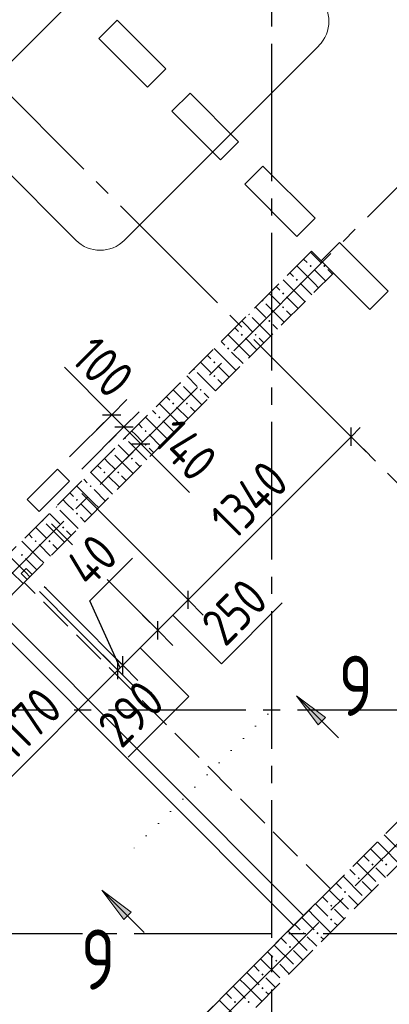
# Model space of a CAD drawing. Header units: millimetres. Extents: x 0 to 43617, y 0 to 59400.
# Tile 10 of 21: x 24908 to 27059, y 24120 to 29846. Entities that reach past the tile are written whole.
import ezdxf

# ---------------------------------------------------------------- set-up
doc = ezdxf.new("R2010")
doc.units = ezdxf.units.MM
for name, pattern in [('______2', [270, 200, -70]), ('______5', [1100, 800, -100, 100, -100]), ('______9', [100, 0, -100])]:
    doc.linetypes.add(name, pattern=pattern)
for name, color, linetype, lineweight in [('Standard', 7, 'Continuous', 25), ('ЖБ Балка Вышележаща', 7, 'Continuous', 25), ('Оси', 40, '______5', 18), ('Примечания', 7, 'Continuous', 25), ('Размерная выноска', 7, 'Continuous', 13), ('Сечения символ', 7, 'Continuous', 25)]:
    doc.layers.add(name, color=color, linetype=linetype, lineweight=lineweight)
for name, color, linetype, lineweight, true_color in [('ЖБ Балка Нижележащая', 7, '______2', 25, 0x8c8cff), ('ЖБ Перекрытие верхний уровень', 7, 'Continuous', 25, 0xe0e0ff), ('ЖБ Стена верхний уровень', 7, 'Continuous', 25, 0x006e00)]:
    doc.layers.add(name, color=color, linetype=linetype, lineweight=lineweight, true_color=true_color)
doc.styles.add('GOST 2.304-81', font='txt')
doc.styles.add('ISOCPEUR', font='txt')

msp = doc.modelspace()

# ---------------------------------------------------------------- hatches: boundary and pattern name
at = {"layer": 'ЖБ Стена верхний уровень', "linetype": 'Continuous', "lineweight": 18, "transparency": 33554687}
for points in [[(26594.5, 28413.1), (26601, 28419.6), (26607.5, 28413.1), (26601, 28406.6)], [(26674.5, 28413.1), (26681, 28419.6), (26687.5, 28413.1), (26681, 28406.6)], [(26514.5, 28333.1), (26521, 28339.6), (26527.4, 28333.1), (26521, 28326.6)], [(26434.5, 28253.1), (26440.9, 28259.6), (26447.4, 28253.1), (26440.9, 28246.6)], [(26323.7, 28216.9), (26327.4, 28213.1), (26321, 28206.6), (26317.2, 28210.4)], [(26434.5, 28173.1), (26440.9, 28179.6), (26447.4, 28173.1), (26440.9, 28166.6)], [(26243.7, 28136.9), (26247.4, 28133.1), (26240.9, 28126.6), (26237.2, 28130.4)], [(26354.4, 28093.1), (26360.9, 28099.6), (26367.4, 28093.1), (26360.9, 28086.6)], [(26194.5, 28013.1), (26201, 28019.6), (26207.5, 28013.1), (26201, 28006.6)], [(26274.5, 28013.1), (26281, 28019.6), (26287.5, 28013.1), (26281, 28006.6)], [(26114.5, 27933.1), (26121, 27939.6), (26127.4, 27933.1), (26121, 27926.6)], [(26034.5, 27853.1), (26040.9, 27859.6), (26047.4, 27853.1), (26040.9, 27846.6)], [(25923.7, 27816.9), (25927.4, 27813.1), (25921, 27806.6), (25917.2, 27810.4)], [(26034.5, 27773.1), (26040.9, 27779.6), (26047.4, 27773.1), (26040.9, 27766.6)], [(25843.7, 27736.9), (25847.4, 27733.1), (25840.9, 27726.6), (25837.2, 27730.4)], [(25954.4, 27693.1), (25960.9, 27699.6), (25967.4, 27693.1), (25960.9, 27686.6)], [(25794.5, 27613.1), (25801, 27619.6), (25807.5, 27613.1), (25801, 27606.6)], [(25874.5, 27613.1), (25881, 27619.6), (25887.5, 27613.1), (25881, 27606.6)], [(25714.5, 27533.1), (25721, 27539.6), (25727.4, 27533.1), (25721, 27526.6)], [(25634.5, 27453.1), (25640.9, 27459.6), (25647.4, 27453.1), (25640.9, 27446.6)], [(25523.7, 27416.9), (25527.4, 27413.1), (25521, 27406.6), (25517.2, 27410.4)], [(25634.5, 27373.1), (25640.9, 27379.6), (25647.4, 27373.1), (25640.9, 27366.6)], [(25443.7, 27336.9), (25447.4, 27333.1), (25440.9, 27326.6), (25437.2, 27330.4)], [(25554.4, 27293.1), (25560.9, 27299.6), (25567.4, 27293.1), (25560.9, 27286.6)], [(25394.5, 27213.1), (25401, 27219.6), (25407.5, 27213.1), (25401, 27206.6)], [(25474.5, 27213.1), (25481, 27219.6), (25487.5, 27213.1), (25481, 27206.6)], [(25314.5, 27133.1), (25321, 27139.6), (25327.4, 27133.1), (25321, 27126.6)], [(25234.5, 27053.1), (25240.9, 27059.6), (25247.4, 27053.1), (25240.9, 27046.6)], [(25123.7, 27016.9), (25127.4, 27013.1), (25121, 27006.6), (25117.2, 27010.4)], [(25234.5, 26973.1), (25240.9, 26979.6), (25247.4, 26973.1), (25240.9, 26966.6)], [(25043.7, 26936.9), (25047.4, 26933.1), (25040.9, 26926.6), (25037.2, 26930.4)], [(25154.4, 26893.1), (25160.9, 26899.6), (25167.4, 26893.1), (25160.9, 26886.6)], [(24994.5, 26813.1), (25001, 26819.6), (25007.5, 26813.1), (25001, 26806.6)], [(25074.5, 26813.1), (25081, 26819.6), (25087.5, 26813.1), (25081, 26806.6)], [(24914.5, 26733.1), (24921, 26739.6), (24927.4, 26733.1), (24921, 26726.6)], [(26954.4, 24933.1), (26960.9, 24939.6), (26967.4, 24933.1), (26960.9, 24926.6)], [(27034.5, 24933.1), (27040.9, 24939.6), (27047.4, 24933.1), (27040.9, 24926.6)], [(26874.5, 24853.1), (26881, 24859.6), (26887.5, 24853.1), (26881, 24846.6)], [(26794.5, 24773.1), (26801, 24779.6), (26807.5, 24773.1), (26801, 24766.6)], [(26714.5, 24693.1), (26721, 24699.6), (26727.4, 24693.1), (26721, 24686.6)], [(26714.5, 24613.1), (26721, 24619.6), (26727.4, 24613.1), (26721, 24606.6)], [(26554.4, 24533.1), (26560.9, 24539.6), (26567.4, 24533.1), (26560.9, 24526.6)], [(26634.5, 24533.1), (26640.9, 24539.6), (26647.4, 24533.1), (26640.9, 24526.6)], [(26474.5, 24453.1), (26481, 24459.6), (26487.5, 24453.1), (26481, 24446.6)], [(26394.5, 24373.1), (26401, 24379.6), (26407.5, 24373.1), (26401, 24366.6)], [(26314.5, 24293.1), (26321, 24299.6), (26327.4, 24293.1), (26321, 24286.6)], [(26314.5, 24213.1), (26321, 24219.6), (26327.4, 24213.1), (26321, 24206.6)], [(26154.4, 24133.1), (26160.9, 24139.6), (26167.4, 24133.1), (26160.9, 24126.6)], [(26234.5, 24133.1), (26240.9, 24139.6), (26247.4, 24133.1), (26240.9, 24126.6)]]:
    msp.add_hatch(color=7, dxfattribs=at).paths.add_polyline_path(points, flags=16)
at = {"layer": 'Сечения символ', "linetype": 'Continuous', "lineweight": 13, "transparency": 33554687}
for points in [[(26645.3, 25744.8), (26518, 25914.5), (26687.7, 25787.2)], [(25513.8, 24613.3), (25386.6, 24783), (25556.3, 24655.7)]]:
    msp.add_hatch(color=7, dxfattribs=at).paths.add_polyline_path(points, flags=16)

# ---------------------------------------------------------------- linework, layer by layer
at = {"layer": 'Standard', "color": 7, "linetype": 'Continuous', "lineweight": 13, "transparency": 33554687}
for p, q in [((25443.6, 27548.4), (25390.6, 27601.4)), ((25443.6, 27548.4), (25514.3, 27477.6)), ((25514.3, 27477.6), (25613, 27379)), ((26836.8, 27420.7), (26889.8, 27473.8)), ((25613, 27379), (25666, 27325.9)), ((25888, 26471.9), (26836.8, 27420.7)), ((25711.2, 26295.1), (25888, 26471.9)), ((25507.4, 26091.4), (25711.2, 26295.1)), ((24651.8, 25235.8), (25479.1, 26063.1)), ((25479.1, 26063.1), (25507.4, 26091.4))]:
    msp.add_line(p, q, dxfattribs=at)
at = {"layer": 'Standard', "color": 251, "linetype": 'Continuous', "lineweight": -3, "true_color": 0x656565, "transparency": 33554687}
for p, q in [((25443.6, 27548.4), (25532, 27636.7)), ((25443.6, 27548.4), (25198.3, 27303)), ((25443.6, 27548.4), (25355.2, 27460)), ((25514.3, 27477.6), (25602.7, 27566)), ((26836.8, 27420.7), (26748.4, 27509.1)), ((25514.3, 27477.6), (25269, 27232.3)), ((25514.3, 27477.6), (25425.9, 27389.3)), ((25613, 27379), (25701.4, 27467.3)), ((26836.8, 27420.7), (26778.9, 27478.6)), ((25613, 27379), (25524.6, 27290.6)), ((25613, 27379), (25613, 27379)), ((26836.8, 27420.7), (26925.2, 27332.3)), ((25888, 26471.9), (25799.6, 26560.3)), ((25888, 26471.9), (25976.3, 26383.5)), ((25711.2, 26295.1), (25622.8, 26383.5)), ((25711.2, 26295.1), (25799.6, 26206.7)), ((25507.4, 26091.4), (25419, 26179.8)), ((25479.1, 26063.1), (25390.8, 26151.5)), ((25479.1, 26063.1), (25567.5, 25974.7)), ((25507.4, 26091.4), (25595.8, 26003))]:
    msp.add_line(p, q, dxfattribs=at)
at = {"layer": 'Standard', "color": 7, "linetype": 'Continuous', "lineweight": 25, "transparency": 33554687}
for p, q in [((25390.6, 27548.4), (25496.6, 27548.4)), ((25461.3, 27477.6), (25567.3, 27477.6)), ((26836.8, 27367.7), (26836.8, 27473.8)), ((25560, 27379), (25666, 27379)), ((25888, 26418.9), (25888, 26524.9)), ((25711.2, 26242.1), (25711.2, 26348.2)), ((25479.1, 26010), (25479.1, 26116.1)), ((25507.4, 26038.3), (25507.4, 26144.4))]:
    msp.add_line(p, q, dxfattribs=at)
at = {"layer": 'Standard', "color": 251, "linetype": 'Continuous', "lineweight": -3, "true_color": 0x656565, "transparency": 33554687}
for points in [[(25888, 26471.9), (25875.9, 26483.9), (25875.9, 26483.9), (25319.9, 27040), (25319.9, 27040), (25269, 27090.9)], [(25214.8, 26791.5), (25199.6, 26806.7), (25199.6, 26806.7), (25092.2, 26914.1)], [(25711.2, 26295.1), (25699.2, 26307.1), (25699.2, 26307.1), (25416.3, 26590)], [(25479.1, 26063.1), (25467.1, 26075.1), (25467.1, 26075.1), (25209.4, 26332.8), (25209.4, 26332.8), (25041.7, 26500.5), (25041.7, 26500.5), (25022.5, 26519.7)], [(25507.4, 26091.4), (25495.4, 26103.4), (25495.4, 26103.4), (25232.2, 26366.6), (25232.2, 26366.6), (25061, 26537.8), (25061, 26537.8), (25050.8, 26548)]]:
    msp.add_lwpolyline(points, dxfattribs=at)
at = {"layer": 'ЖБ Балка Вышележаща', "color": 7, "linetype": 'Continuous', "lineweight": 35, "transparency": 33554687}
for p, q in [((24722, 26360.6), (26503.9, 24578.7)), ((26503.9, 24578.7), (26560.4, 24635.3))]:
    msp.add_line(p, q, dxfattribs=at)
at = {"layer": 'ЖБ Балка Нижележащая', "color": 251, "linetype": '______2', "lineweight": 18, "true_color": 0x656565, "transparency": 33554687}
for p, q in [((24934.1, 26572.8), (24778.5, 26417.2)), ((26716, 24790.9), (24934.1, 26572.8)), ((26560.4, 24635.3), (26716, 24790.9))]:
    msp.add_line(p, q, dxfattribs=at)
at = {"layer": 'ЖБ Перекрытие верхний уровень', "color": 7, "linetype": 'Continuous', "lineweight": 35, "transparency": 33554687}
for p, q in [((25369, 29737.1), (25475, 29843.1)), ((25475, 29843.1), (25757.9, 29560.3)), ((25651.8, 29454.2), (25369, 29737.1)), ((25757.9, 29560.3), (25651.8, 29454.2)), ((25793.2, 29312.8), (25899.3, 29418.9)), ((25899.3, 29418.9), (26182.1, 29136)), ((26076.1, 29030), (25793.2, 29312.8)), ((26182.1, 29136), (26076.1, 29030)), ((26217.5, 28888.5), (26323.6, 28994.6)), ((26323.6, 28994.6), (26627.6, 28690.6)), ((26521.6, 28584.5), (26217.5, 28888.5)), ((26627.6, 28690.6), (26521.6, 28584.5)), ((26663, 28443.1), (26769, 28549.1)), ((26769, 28549.1), (27051.9, 28266.3)), ((26945.8, 28160.2), (26663, 28443.1)), ((27051.9, 28266.3), (26945.8, 28160.2)), ((25127.6, 27232.3), (24950.8, 27055.5)), ((25198.3, 27161.6), (25127.6, 27232.3)), ((25021.5, 26984.8), (25198.3, 27161.6)), ((24950.8, 27055.5), (25021.5, 26984.8)), ((24944.7, 26654.1), (24916.4, 26625.8)), ((24916.4, 26625.8), (24951.8, 26590.5)), ((24980.1, 26618.7), (24944.7, 26654.1)), ((24951.8, 26590.5), (24980.1, 26618.7)), ((26560.4, 24635.3), (24778.5, 26417.2)), ((23700.2, 21775.1), (26560.4, 24635.3))]:
    msp.add_line(p, q, dxfattribs=at)
at = {"layer": 'ЖБ Стена верхний уровень', "color": 251, "linetype": '______2', "lineweight": 13, "true_color": 0x656565, "transparency": 33554687}
for p, q in [((26606.4, 28499.6), (23820.4, 25713.6)), ((26733.7, 28372.4), (26606.4, 28499.6)), ((23947.7, 25586.4), (26733.7, 28372.4)), ((28515.6, 26590.5), (23700.2, 21775.1)), ((22462.8, 20283.1), (28642.9, 26463.2))]:
    msp.add_line(p, q, dxfattribs=at)
at = {"layer": 'ЖБ Стена верхний уровень', "color": 9, "linetype": 'Continuous', "lineweight": 18, "true_color": 0xc7c7c7, "transparency": 33554687}
for p, q in [((26621, 28473.1), (26600.4, 28493.7)), ((26660.9, 28433.1), (26621, 28473.1)), ((26621, 28313.1), (26520.4, 28413.7)), ((26560.4, 28453.7), (26581, 28433.1)), ((26480.4, 28373.7), (26501, 28353.1)), ((26621, 28393.1), (26687.7, 28326.4)), ((26701, 28393.1), (26727.7, 28366.4)), ((26400.4, 28293.7), (26421, 28273.1)), ((26540.9, 28233.1), (26440.4, 28333.7)), ((26540.9, 28313.1), (26607.7, 28246.4)), ((26621, 28313.1), (26647.7, 28286.4)), ((26381, 28233.1), (26360.4, 28253.7)), ((26421, 28193.1), (26381, 28233.1)), ((26460.9, 28233.1), (26527.7, 28166.4)), ((26540.9, 28233.1), (26567.7, 28206.4)), ((26280.4, 28173.7), (26340.9, 28113.1)), ((26340.9, 28193.1), (26447.7, 28086.4)), ((26460.9, 28153.1), (26487.7, 28126.4)), ((26221, 28073.1), (26200.4, 28093.7)), ((26260.9, 28033.1), (26221, 28073.1)), ((26260.9, 28113.1), (26367.7, 28006.4)), ((26381, 28073.1), (26407.7, 28046.4)), ((26221, 27913.1), (26120.4, 28013.7)), ((26160.4, 28053.7), (26181, 28033.1)), ((26080.4, 27973.7), (26101, 27953.1)), ((26221, 27993.1), (26287.7, 27926.4)), ((26301, 27993.1), (26327.7, 27966.4)), ((26000.4, 27893.7), (26021, 27873.1)), ((26140.9, 27833.1), (26040.4, 27933.7)), ((26140.9, 27913.1), (26207.7, 27846.4)), ((26221, 27913.1), (26247.7, 27886.4)), ((25981, 27833.1), (25960.4, 27853.7)), ((26021, 27793.1), (25981, 27833.1)), ((26060.9, 27833.1), (26127.7, 27766.4)), ((26140.9, 27833.1), (26167.7, 27806.4)), ((25880.4, 27773.7), (25940.9, 27713.1)), ((25940.9, 27793.1), (26047.7, 27686.4)), ((26060.9, 27753.1), (26087.7, 27726.4)), ((25821, 27673.1), (25800.4, 27693.7)), ((25860.9, 27633.1), (25821, 27673.1)), ((25860.9, 27713.1), (25967.7, 27606.4)), ((25981, 27673.1), (26007.7, 27646.4)), ((25821, 27513.1), (25720.4, 27613.7)), ((25760.4, 27653.7), (25781, 27633.1)), ((25680.4, 27573.7), (25701, 27553.1)), ((25821, 27593.1), (25887.7, 27526.4)), ((25901, 27593.1), (25927.7, 27566.4)), ((25600.4, 27493.7), (25621, 27473.1)), ((25740.9, 27433.1), (25640.4, 27533.7)), ((25740.9, 27513.1), (25807.7, 27446.4)), ((25821, 27513.1), (25847.7, 27486.4)), ((25581, 27433.1), (25560.4, 27453.7)), ((25621, 27393.1), (25581, 27433.1)), ((25660.9, 27433.1), (25727.7, 27366.4)), ((25740.9, 27433.1), (25767.7, 27406.4)), ((25480.4, 27373.7), (25540.9, 27313.1)), ((25540.9, 27393.1), (25647.7, 27286.4)), ((25460.9, 27313.1), (25567.7, 27206.4)), ((25660.9, 27353.1), (25687.7, 27326.4)), ((25421, 27273.1), (25400.4, 27293.7)), ((25460.9, 27233.1), (25421, 27273.1)), ((25581, 27273.1), (25607.7, 27246.4)), ((25421, 27113.1), (25320.4, 27213.7)), ((25360.4, 27253.7), (25381, 27233.1)), ((25280.4, 27173.7), (25301, 27153.1)), ((25421, 27193.1), (25487.7, 27126.4)), ((25501, 27193.1), (25527.7, 27166.4)), ((25200.4, 27093.7), (25221, 27073.1)), ((25340.9, 27033.1), (25240.4, 27133.7)), ((25340.9, 27113.1), (25407.7, 27046.4)), ((25421, 27113.1), (25447.7, 27086.4)), ((25181, 27033.1), (25160.4, 27053.7)), ((25221, 26993.1), (25181, 27033.1)), ((25260.9, 27033.1), (25327.7, 26966.4)), ((25340.9, 27033.1), (25367.7, 27006.4)), ((25080.4, 26973.7), (25140.9, 26913.1)), ((25140.9, 26993.1), (25247.7, 26886.4)), ((25060.9, 26913.1), (25167.7, 26806.4)), ((25260.9, 26953.1), (25287.7, 26926.4)), ((25021, 26873.1), (25000.4, 26893.7)), ((25060.9, 26833.1), (25021, 26873.1)), ((25181, 26873.1), (25207.7, 26846.4)), ((25021, 26713.1), (24920.4, 26813.7)), ((24960.4, 26853.7), (24981, 26833.1)), ((25021, 26793.1), (25087.7, 26726.4)), ((25101, 26793.1), (25127.7, 26766.4)), ((24940.9, 26633.1), (24840.4, 26733.7)), ((24940.9, 26713.1), (25007.7, 26646.4)), ((25021, 26713.1), (25047.7, 26686.4)), ((24860.9, 26633.1), (24927.7, 26566.4)), ((24940.9, 26633.1), (24967.7, 26606.4)), ((27029.6, 25104.5), (27101, 25033.1)), ((26949.6, 25024.5), (27021, 24953.1)), ((26989.6, 25064.5), (27021, 25033.1)), ((27021, 25033.1), (27116.9, 24937.2)), ((26909.6, 24984.5), (26940.9, 24953.1)), ((26869.6, 24944.5), (26981, 24833.1)), ((27021, 24873.1), (26981, 24913.1)), ((26789.6, 24864.5), (26901, 24753.1)), ((26829.6, 24904.5), (26860.9, 24873.1)), ((27036.9, 24857.2), (27021, 24873.1)), ((26749.6, 24824.5), (26781, 24793.1)), ((26956.9, 24777.2), (26901, 24833.1)), ((26669.6, 24744.5), (26701, 24713.1)), ((26709.6, 24784.5), (26821, 24673.1)), ((26876.9, 24697.2), (26821, 24753.1)), ((26629.6, 24704.5), (26701, 24633.1)), ((26549.6, 24624.5), (26621, 24553.1)), ((26589.6, 24664.5), (26621, 24633.1)), ((26621, 24633.1), (26716.9, 24537.2)), ((26781, 24633.1), (26740.9, 24673.1)), ((26796.9, 24617.2), (26781, 24633.1)), ((26509.6, 24584.5), (26540.9, 24553.1)), ((26740.9, 24593.1), (26756.9, 24577.2)), ((26469.6, 24544.5), (26581, 24433.1)), ((26621, 24473.1), (26581, 24513.1)), ((26660.9, 24513.1), (26676.9, 24497.2)), ((26389.6, 24464.5), (26501, 24353.1)), ((26429.6, 24504.5), (26460.9, 24473.1)), ((26636.9, 24457.2), (26621, 24473.1)), ((26349.6, 24424.5), (26381, 24393.1)), ((26556.9, 24377.2), (26501, 24433.1)), ((26269.6, 24344.5), (26301, 24313.1)), ((26309.6, 24384.5), (26421, 24273.1)), ((26476.9, 24297.2), (26421, 24353.1)), ((26229.6, 24304.5), (26301, 24233.1)), ((26149.6, 24224.5), (26221, 24153.1)), ((26189.6, 24264.5), (26221, 24233.1)), ((26221, 24233.1), (26316.9, 24137.2)), ((26381, 24233.1), (26340.9, 24273.1)), ((26396.9, 24217.2), (26381, 24233.1)), ((26109.6, 24184.5), (26140.9, 24153.1)), ((26340.9, 24193.1), (26356.9, 24177.2)), ((26069.6, 24144.5), (26181, 24033.1))]:
    msp.add_line(p, q, dxfattribs=at)
at = {"layer": 'Оси', "color": 8, "linetype": '______5', "lineweight": -3, "transparency": 33554687}
for p, q in [((29170.5, 25087.1), (21090.3, 33167.2)), ((26374, 31906.2), (26374, 7100)), ((12153.1, 13919.1), (29183.1, 30949.1)), ((14415.9, 12363.5), (31092.3, 29039.9)), ((29524, 25830), (4600, 25830)), ((34074, 24530), (4600, 24530)), ((34074, 24530), (4600, 24530))]:
    msp.add_line(p, q, dxfattribs=at)
at = {"layer": 'Примечания', "color": 7, "linetype": 'Continuous', "lineweight": 13, "transparency": 33554687}
for p, q in [((25800.3, 30543.2), (24668.9, 29411.8)), ((25517.5, 28563.3), (26648.8, 29694.6)), ((24668.9, 29129), (25234.6, 28563.3))]:
    msp.add_line(p, q, dxfattribs=at)
for centre, start, end in [((26507.4, 29836.1), 315, 45), ((25376, 28704.7), 225, 315)]:
    msp.add_arc(centre, 200, start, end, dxfattribs=at)
at = {"layer": 'Размерная выноска', "color": 7, "linetype": 'Continuous', "lineweight": 25, "transparency": 33554687}
for p, q in [((25443.6, 27548.4), (25167.8, 27824.1)), ((25613, 27379), (25895.8, 27096.1))]:
    msp.add_line(p, q, dxfattribs=at)
for points in [[(25493.3, 26077.2), (25316.5, 26466.1), (25564, 26713.6)], [(25799.6, 26383.5), (26082.4, 26100.7), (26436, 26454.2)], [(25609.3, 26193.2), (25892.2, 25910.4), (25538.6, 25556.8)]]:
    msp.add_lwpolyline(points, dxfattribs=at)
at = {"layer": 'Сечения символ', "color": 7, "linetype": 'Continuous', "lineweight": 13, "transparency": 33554687}
for p, q in [((26518, 25914.5), (26763.8, 25668.8)), ((26518, 25914.5), (26518, 25914.5)), ((26518, 25914.5), (26518, 25914.5)), ((26518, 25914.5), (26518, 25914.5)), ((26518, 25914.5), (26687.7, 25787.2)), ((26645.3, 25744.8), (26518, 25914.5)), ((26687.7, 25787.2), (26645.3, 25744.8)), ((26666.5, 25766), (26677.1, 25755.4)), ((25386.6, 24783), (25632.3, 24537.3)), ((25386.6, 24783), (25386.6, 24783)), ((25386.6, 24783), (25386.6, 24783)), ((25386.6, 24783), (25386.6, 24783)), ((25386.6, 24783), (25556.3, 24655.7)), ((25513.8, 24613.3), (25386.6, 24783)), ((25556.3, 24655.7), (25513.8, 24613.3)), ((25535.1, 24634.5), (25545.7, 24623.9))]:
    msp.add_line(p, q, dxfattribs=at)
at = {"layer": 'Сечения символ', "color": 7, "linetype": '______9', "lineweight": 13, "transparency": 33554687}
msp.add_line((26351.8, 25807.4), (25514.7, 24970.2), dxfattribs=at)

# ---------------------------------------------------------------- texts
at = {"layer": 'Standard', "color": 7, "linetype": 'Continuous', "lineweight": 25, "transparency": 33554687, "char_height": 220, "attachment_point": 7, "style": 'GOST 2.304-81'}
for s, insert, width, rotation in [('100', (25198.1, 27864.6), 485.089, 315), ('140', (25674.9, 27387.8), 485.076, 315), ('1340', (26155.6, 26810.3), 610.171, 45), ('40', (25314.1, 26534.4), 391.315, 45), ('250', (26103.8, 26192.7), 516.397, 45), ('1170', (24869.8, 25524.5), 578.851, 45), ('290', (25500.1, 25600.3), 531.968, 45)]:
    msp.add_mtext(s, dxfattribs=dict(at, insert=insert, width=width, rotation=rotation))
at = {"layer": 'Сечения символ', "color": 7, "linetype": 'Continuous', "lineweight": 35, "transparency": 33554687, "char_height": 350, "width": 380.809, "attachment_point": 7, "style": 'ISOCPEUR'}
for insert in [(26763.8, 25797.1), (25264.4, 24205.1)]:
    msp.add_mtext('\\W0.78;9', dxfattribs=dict(at, insert=insert))

doc.saveas('drawing.dxf')
